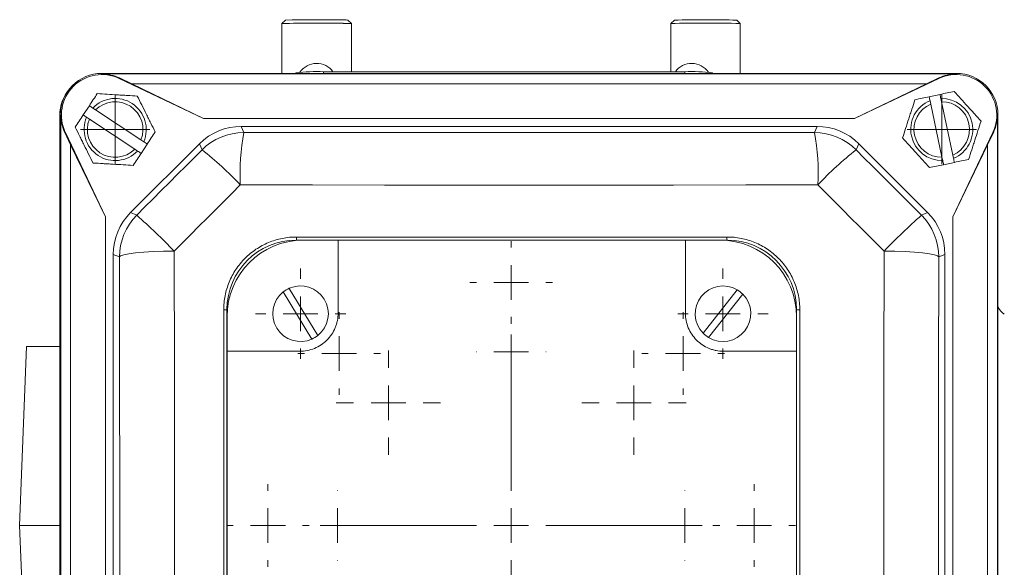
# Model space of a CAD drawing. Header units: millimetres. Extents: x 130 to 821, y 51 to 865.
# Tile 7 of 22: x 175 to 317, y 172 to 251. Entities that reach past the tile are written whole.
import ezdxf

# ---------------------------------------------------------------- set-up
doc = ezdxf.new("R2010")
doc.units = ezdxf.units.MM

# ---------------------------------------------------------------- blocks, each defined once
blk = doc.blocks.new('SW_CENTERMARKSYMBOL_8')
at = {"color": 0, "linetype": 'Continuous', "lineweight": 0}
for p, q in [((0, 5), (0, 7.5)), ((0, 0), (0, 2.5)), ((-5, 0), (-7.5, 0)), ((0, 0), (-2.5, 0)), ((0, 0), (0, -2.5)), ((0, 0), (2.5, 0)), ((5, 0), (7.5, 0)), ((0, -5), (0, -7.5))]:
    blk.add_line(p, q, dxfattribs=at)
blk = doc.blocks.new('SW_CENTERMARKSYMBOL_9')
at = {"color": 0, "linetype": 'Continuous', "lineweight": 0}
for p, q in [((0, 5), (0, 7.5)), ((0, 0), (0, 2.5)), ((-5, 0), (-7.5, 0)), ((0, 0), (-2.5, 0)), ((0, 0), (0, -2.5)), ((0, 0), (2.5, 0)), ((5, 0), (7.5, 0)), ((0, -5), (0, -7.5))]:
    blk.add_line(p, q, dxfattribs=at)
blk = doc.blocks.new('SW_CENTERMARKSYMBOL_10')
at = {"color": 0, "linetype": 'Continuous', "lineweight": 0}
for p, q in [((0, 5), (0, 23.5)), ((0, 0), (0, 2.5)), ((-5, 0), (-23.5, 0)), ((0, 0), (-2.5, 0)), ((0, 0), (0, -2.5)), ((0, 0), (2.5, 0)), ((5, 0), (23.5, 0)), ((0, -5), (0, -23.5))]:
    blk.add_line(p, q, dxfattribs=at)
blk = doc.blocks.new('SW_CENTERMARKSYMBOL_13')
at = {"color": 0, "linetype": 'Continuous', "lineweight": 0}
for p, q in [((0, 5), (0, 6.5)), ((0, 0), (0, 2.5)), ((-5, 0), (-6.5, 0)), ((0, 0), (-2.5, 0)), ((0, 0), (0, -2.5)), ((0, 0), (2.5, 0)), ((5, 0), (6.5, 0)), ((0, -5), (0, -6.5))]:
    blk.add_line(p, q, dxfattribs=at)
blk = doc.blocks.new('SW_CENTERMARKSYMBOL_14')
at = {"color": 0, "linetype": 'Continuous', "lineweight": 0}
for p, q in [((0, 5), (0, 6.5)), ((0, 0), (0, 2.5)), ((-5, 0), (-6.5, 0)), ((0, 0), (-2.5, 0)), ((0, 0), (0, -2.5)), ((0, 0), (2.5, 0)), ((5, 0), (6.5, 0)), ((0, -5), (0, -6.5))]:
    blk.add_line(p, q, dxfattribs=at)
blk = doc.blocks.new('SW_CENTERMARKSYMBOL_17')
at = {"color": 0, "linetype": 'Continuous', "lineweight": 0}
for p, q in [((0, 5), (0, 5.95)), ((0, 0), (0, 2.5)), ((-5, 0), (-5.95, 0)), ((0, 0), (-2.5, 0)), ((0, 0), (0, -2.5)), ((0, 0), (2.5, 0)), ((5, 0), (5.95, 0)), ((0, -5), (0, -5.95))]:
    blk.add_line(p, q, dxfattribs=at)
blk = doc.blocks.new('SW_CENTERMARKSYMBOL_18')
at = {"color": 0, "linetype": 'Continuous', "lineweight": 0}
for p, q in [((0, 5), (0, 5.05)), ((0, 0), (0, 2.5)), ((-5, 0), (-5.05, 0)), ((0, 0), (-2.5, 0)), ((0, 0), (0, -2.5)), ((0, 0), (2.5, 0)), ((5, 0), (5.05, 0)), ((0, -5), (0, -5.05))]:
    blk.add_line(p, q, dxfattribs=at)
blk = doc.blocks.new('SW_CENTERMARKSYMBOL_19')
at = {"color": 0, "linetype": 'Continuous', "lineweight": 0}
for p, q in [((0, 5), (0, 5.95)), ((0, 0), (0, 2.5)), ((-5, 0), (-5.95, 0)), ((0, 0), (-2.5, 0)), ((0, 0), (0, -2.5)), ((0, 0), (2.5, 0)), ((5, 0), (5.95, 0)), ((0, -5), (0, -5.95))]:
    blk.add_line(p, q, dxfattribs=at)
blk = doc.blocks.new('SW_CENTERMARKSYMBOL_20')
at = {"color": 0, "linetype": 'Continuous', "lineweight": 0}
for p, q in [((0, 5), (0, 5.95)), ((0, 0), (0, 2.5)), ((-5, 0), (-5.95, 0)), ((0, 0), (-2.5, 0)), ((0, 0), (0, -2.5)), ((0, 0), (2.5, 0)), ((5, 0), (5.95, 0)), ((0, -5), (0, -5.95))]:
    blk.add_line(p, q, dxfattribs=at)
blk = doc.blocks.new('SW_CENTERMARKSYMBOL_21')
at = {"color": 0, "linetype": 'Continuous', "lineweight": 0}
for p, q in [((0, 5), (0, 5.05)), ((0, 0), (0, 2.5)), ((-5, 0), (-5.05, 0)), ((0, 0), (-2.5, 0)), ((0, 0), (0, -2.5)), ((0, 0), (2.5, 0)), ((5, 0), (5.05, 0)), ((0, -5), (0, -5.05))]:
    blk.add_line(p, q, dxfattribs=at)
blk = doc.blocks.new('SW_CENTERMARKSYMBOL_22')
at = {"color": 0, "linetype": 'Continuous', "lineweight": 0}
for p, q in [((0, 5), (0, 5.95)), ((0, 0), (0, 2.5)), ((-5, 0), (-5.95, 0)), ((0, 0), (-2.5, 0)), ((0, 0), (0, -2.5)), ((0, 0), (2.5, 0)), ((5, 0), (5.95, 0)), ((0, -5), (0, -5.95))]:
    blk.add_line(p, q, dxfattribs=at)
blk = doc.blocks.new('SW_CENTERMARKSYMBOL_23')
at = {"color": 0, "linetype": 'Continuous', "lineweight": 0}
for p, q in [((0, 5), (0, 5.95)), ((0, 0), (0, 2.5)), ((-5, 0), (-5.95, 0)), ((0, 0), (-2.5, 0)), ((0, 0), (0, -2.5)), ((0, 0), (2.5, 0)), ((5, 0), (5.95, 0)), ((0, -5), (0, -5.95))]:
    blk.add_line(p, q, dxfattribs=at)
blk = doc.blocks.new('SW_CENTERMARKSYMBOL_24')
at = {"color": 0, "linetype": 'Continuous', "lineweight": 0}
for p, q in [((0, 5), (0, 5.05)), ((0, 0), (0, 2.5)), ((-5, 0), (-5.05, 0)), ((0, 0), (-2.5, 0)), ((0, 0), (0, -2.5)), ((0, 0), (2.5, 0)), ((5, 0), (5.05, 0)), ((0, -5), (0, -5.05))]:
    blk.add_line(p, q, dxfattribs=at)
blk = doc.blocks.new('SW_CENTERMARKSYMBOL_30')
at = {"color": 0, "linetype": 'Continuous', "lineweight": 0}
for p, q in [((0, 2.5), (0, 5)), ((0, 0), (0, 2.5)), ((-2.5, 0), (-5, 0)), ((0, 0), (-2.5, 0)), ((0, 0), (0, -2.5)), ((0, 0), (2.5, 0)), ((2.5, 0), (5, 0)), ((0, -2.5), (0, -5))]:
    blk.add_line(p, q, dxfattribs=at)
blk = doc.blocks.new('SW_CENTERMARKSYMBOL_33')
at = {"color": 0, "linetype": 'Continuous', "lineweight": 0}
for p, q in [((0, 2.5), (0, 5)), ((0, 0), (0, 2.5)), ((-2.5, 0), (-5, 0)), ((0, 0), (-2.5, 0)), ((0, 0), (0, -2.5)), ((0, 0), (2.5, 0)), ((2.5, 0), (5, 0)), ((0, -2.5), (0, -5))]:
    blk.add_line(p, q, dxfattribs=at)

msp = doc.modelspace()

# ---------------------------------------------------------------- linework, layer by layer
at = {"color": 7, "linetype": 'Continuous', "lineweight": 15}
for p, q in [((213.71, 250.98), (213.21, 250.48)), ((223.21, 250.48), (222.71, 250.98)), ((269.71, 250.98), (269.21, 250.48)), ((279.21, 250.48), (278.71, 250.98)), ((213.21, 250.48), (213.21, 243.31)), ((223.21, 243.54), (223.21, 250.48)), ((269.21, 250.48), (269.21, 243.54)), ((279.21, 243.31), (279.21, 250.48)), ((187.3, 243.23), (187.3, 243.31)), ((310.3, 243.31), (187.3, 243.31)), ((187.3, 243.31), (310.3, 243.31)), ((187.3, 243.23), (310.3, 243.23)), ((189.8, 242.58), (189.84, 242.66)), ((189.8, 242.58), (201.94, 236.81)), ((191.61, 241.81), (189.84, 242.66)), ((215.21, 243.31), (215.21, 243.4)), ((271.21, 243.54), (219.21, 243.54)), ((275.21, 243.31), (275.21, 243.4)), ((295.66, 236.81), (307.8, 242.58)), ((307.77, 242.66), (305.99, 241.81)), ((307.8, 242.58), (307.77, 242.66)), ((310.3, 243.23), (310.3, 243.31)), ((201.94, 236.81), (191.61, 241.81)), ((191.61, 241.81), (305.99, 241.81)), ((305.99, 241.81), (295.66, 236.81)), ((306.39, 239.95), (307.96, 240.28)), ((308.18, 239.23), (308.08, 239.7)), ((184.6, 237.32), (185.49, 238.65)), ((186.39, 238.06), (185.98, 238.32)), ((306.52, 239.37), (306.62, 238.9)), ((306.62, 238.9), (308.24, 231.23)), ((309.81, 231.56), (308.18, 239.23)), ((181.22, 237.23), (181.22, 150.79)), ((181.39, 237.31), (181.3, 237.31)), ((181.3, 237.31), (181.3, 59.31)), ((181.3, 59.31), (181.3, 237.31)), ((181.39, 59.31), (181.39, 237.31)), ((185.1, 236.99), (185.5, 236.72)), ((192.92, 233.73), (186.39, 238.06)), ((201.94, 236.81), (295.66, 236.81)), ((316.21, 237.31), (316.3, 237.31)), ((316.21, 237.31), (316.21, 59.31)), ((316.3, 59.31), (316.3, 237.31)), ((316.3, 237.31), (316.3, 59.31)), ((185.5, 236.72), (192.04, 232.4)), ((207.36, 235.68), (207.72, 234.8)), ((290.25, 235.68), (207.36, 235.68)), ((289.88, 234.8), (290.25, 235.68)), ((182.04, 234.82), (181.96, 234.78)), ((181.96, 234.78), (182.8, 233.01)), ((187.8, 222.68), (182.04, 234.82)), ((315.56, 234.82), (309.8, 222.68)), ((314.8, 233.01), (315.64, 234.78)), ((315.56, 234.82), (315.64, 234.78)), ((182.8, 233.01), (187.8, 222.68)), ((182.8, 63.62), (182.8, 233.01)), ((201.35, 233.19), (191.42, 223.27)), ((193.33, 233.47), (192.92, 233.73)), ((193.83, 233.14), (192.94, 231.8)), ((201.71, 232.31), (201.35, 233.19)), ((296.26, 233.19), (295.89, 232.31)), ((306.18, 223.27), (296.26, 233.19)), ((309.8, 222.68), (314.8, 233.01)), ((314.8, 233.01), (314.8, 63.62)), ((192.04, 232.4), (192.44, 232.13)), ((308.24, 231.23), (308.34, 230.75)), ((309.91, 231.09), (309.81, 231.56)), ((310.03, 230.5), (308.47, 230.17)), ((187.8, 73.95), (187.8, 222.68)), ((191.42, 223.27), (192.32, 222.9)), ((305.29, 222.9), (306.18, 223.27)), ((309.8, 222.68), (309.8, 73.95)), ((215.33, 219.76), (277.28, 219.76)), ((277.3, 219.31), (215.3, 219.31)), ((216.3, 219.3), (221.3, 219.3)), ((221.3, 219.3), (221.3, 208.81)), ((221.3, 219.3), (271.3, 219.3)), ((271.3, 208.81), (271.3, 219.3)), ((271.3, 219.3), (276.3, 219.3)), ((188.94, 217.26), (188.94, 79.37)), ((189.83, 216.89), (188.94, 217.26)), ((308.67, 217.26), (307.78, 216.89)), ((308.67, 79.37), (308.67, 217.26)), ((217.53, 205.07), (213.41, 211.85)), ((214.27, 212.37), (218.38, 205.59)), ((273.86, 205.91), (278.77, 212.15)), ((279.56, 211.53), (274.64, 205.29)), ((204.83, 147.32), (204.83, 209.27)), ((205.3, 209.31), (205.3, 147.31)), ((287.3, 147.31), (287.3, 209.31)), ((287.77, 209.27), (287.77, 147.32)), ((205.31, 203.31), (205.31, 208.31)), ((287.29, 208.31), (287.29, 203.31)), ((176.46, 203.98), (175.46, 178.23)), ((176.46, 203.98), (181.22, 203.98)), ((205.31, 153.31), (205.31, 203.31)), ((215.8, 203.31), (205.31, 203.31)), ((287.29, 203.31), (276.8, 203.31)), ((287.29, 203.31), (287.29, 153.31)), ((175.46, 178.23), (176.46, 152.48)), ((175.46, 178.23), (181.22, 178.23))]:
    msp.add_line(p, q, dxfattribs=at)
at = {"color": 8, "linetype": 'Continuous', "lineweight": 15}
for p, q in [((219.21, 243.31), (219.21, 243.54)), ((271.21, 243.31), (271.21, 243.54))]:
    msp.add_line(p, q, dxfattribs=at)
at = {"color": 7, "linetype": 'Continuous', "lineweight": 15, "flags": 128}
for points in [[(207.72, 234.8), (217.98, 234.79), (228.25, 234.78), (238.53, 234.78), (248.8, 234.78), (259.08, 234.78), (269.35, 234.78), (279.62, 234.79), (289.88, 234.8)], [(192.32, 222.9), (193.49, 224.08), (194.67, 225.25), (195.84, 226.43), (197.02, 227.6), (198.19, 228.78), (199.36, 229.95), (200.54, 231.13), (201.71, 232.31)], [(295.89, 232.31), (297.06, 231.13), (298.24, 229.95), (299.41, 228.78), (300.59, 227.6), (301.76, 226.43), (302.94, 225.25), (304.11, 224.08), (305.29, 222.9)], [(207.22, 227.25), (206.03, 226.06), (204.84, 224.87), (203.65, 223.68), (202.46, 222.49), (201.27, 221.3), (200.08, 220.11), (198.89, 218.92), (197.7, 217.73)], [(290.38, 227.25), (280, 227.25), (269.6, 227.24), (259.2, 227.24), (248.8, 227.24), (238.4, 227.24), (228, 227.24), (217.61, 227.25), (207.22, 227.25)], [(299.9, 217.73), (298.71, 218.92), (297.52, 220.11), (296.33, 221.3), (295.14, 222.49), (293.95, 223.68), (292.76, 224.87), (291.57, 226.06), (290.38, 227.25)], [(197.7, 217.73), (196.15, 217.71), (194.67, 217.65), (193.32, 217.57), (192.14, 217.46), (191.17, 217.34), (190.45, 217.2), (189.99, 217.05), (189.83, 216.89)], [(189.83, 79.74), (189.85, 96.85), (189.86, 113.98), (189.87, 131.14), (189.87, 148.31), (189.87, 165.49), (189.86, 182.65), (189.85, 199.78), (189.83, 216.89)], [(197.7, 217.73), (197.73, 200.42), (197.74, 183.07), (197.75, 165.7), (197.75, 148.31), (197.75, 130.93), (197.74, 113.56), (197.73, 96.21), (197.7, 78.9)], [(299.9, 78.9), (299.88, 96.21), (299.86, 113.56), (299.85, 130.93), (299.85, 148.31), (299.85, 165.7), (299.86, 183.07), (299.88, 200.42), (299.9, 217.73)], [(307.78, 216.89), (307.61, 217.05), (307.16, 217.2), (306.43, 217.34), (305.46, 217.46), (304.28, 217.57), (302.93, 217.65), (301.45, 217.71), (299.9, 217.73)], [(307.78, 216.89), (307.76, 199.78), (307.74, 182.65), (307.73, 165.49), (307.73, 148.31), (307.73, 131.14), (307.74, 113.98), (307.76, 96.85), (307.78, 79.74)]]:
    msp.add_lwpolyline(points, dxfattribs=at)
at = {"color": 7, "linetype": 'Continuous', "lineweight": 15}
for centre, radius, start, end in [((218.44, 12.24), 238.79, 89.227, 91.1329), ((221.89, 238.61), 12.4, 86.2054, 91.0905), ((274.21, 51.48), 199.55, 88.7079, 91.2921), ((218.45, -7.05), 257.59, 89.2008, 91.164), ((222.29, 236.29), 14.22, 86.2627, 90.9965), ((274.21, 46.66), 203.89, 88.5948, 91.4052), ((218.21, 241.87), 2.88, 35.2433, 146.3462), ((272.21, 241.87), 2.88, 33.6538, 144.7567), ((187.3, 237.31), 6, 90, 180), ((187.3, 237.31), 6, 90, 180), ((187.3, 237.31), 5.83, 64.6063, 205.3937), ((187.3, 237.31), 5.91, 64.6063, 90), ((218.22, 214.78), 28.78, 88.0109, 95.9867), ((272.21, 214.78), 28.78, 84.0133, 91.9891), ((310.3, 237.31), 5.91, 90, 115.3937), ((310.3, 237.31), 5.83, 334.6063, 115.3937), ((310.3, 237.31), 6, 0, 90), ((310.3, 237.31), 6, 0, 90), ((187.21, 237.23), 5.99, 139.2811, 180), ((189.21, 235.23), 4.47, 336.8183, 136.2194), ((308.21, 235.23), 4.47, 292.2653, 91.6664), ((189.21, 235.23), 4, 338.0558, 134.9819), ((308.21, 235.23), 4.47, 112.2653, 271.6664), ((308.21, 235.23), 4, 113.5028, 270.4289), ((308.21, 235.23), 4, 293.5028, 90.4289), ((187.3, 237.31), 5.91, 180, 205.3937), ((189.21, 235.23), 4.47, 156.8183, 316.2194), ((310.3, 237.31), 5.91, 334.6063, 0), ((189.21, 235.23), 4, 158.0558, 314.9819), ((207.72, 226.29), 8.5, 90.0044, 134.9956), ((238.83, 228.93), 31.65, 169.3123, 183.0259), ((258.78, 228.93), 31.65, 356.9741, 10.6877), ((289.88, 226.29), 8.5, 45.0044, 89.9956), ((171.65, 194.02), 48.68, 43.0597, 51.8615), ((325.95, 194.02), 48.68, 128.1385, 136.9403), ((198.33, 216.89), 8.5, 135.0044, 179.9956), ((126.67, 149.03), 98.82, 44.0425, 48.3723), ((370.93, 149.03), 98.82, 131.6277, 135.9575), ((299.28, 216.89), 8.5, 0.0044, 44.9956), ((213.06, 219.66), 2.27, 351.2626, 2.6402), ((279.94, 219.66), 2.66, 177.7462, 187.4424), ((215.3, 209.31), 10, 90, 180), ((216.3, 208.31), 10.99, 90, 180), ((276.3, 208.31), 10.99, 0, 90), ((277.3, 209.31), 10, 0, 90), ((215.9, 208.72), 4, 308.419, 114.0575), ((276.71, 208.72), 4, 58.9155, 224.5539), ((215.9, 208.72), 4, 128.419, 294.0575), ((215.9, 208.72), 4, 114.0575, 128.419), ((276.71, 208.72), 4, 238.9155, 44.5539), ((276.71, 208.72), 4, 44.5539, 58.9155), ((204.94, 210.62), 1.35, 265.2743, 285.3427), ((287.66, 210.63), 1.36, 254.7264, 274.7364), ((215.9, 208.72), 4, 294.0575, 308.419), ((276.71, 208.72), 4, 224.5539, 238.9155)]:
    msp.add_arc(centre, radius, start, end, dxfattribs=at)
for centre, major_axis, ratio, start_param, end_param in [((207.36, 227.18), (-3.25, 7.85), 0.999894, 5.890524, 6.675847), ((290.25, 227.18), (3.25, 7.85), 0.999894, 5.890524, 6.675847), ((197.44, 217.26), (-7.85, 3.25), 0.999894, 5.890524, 6.675847), ((300.17, 217.26), (7.85, 3.25), 0.999894, 5.890524, 6.675847), ((318.2, 210.41), (1.42, 1.42), 0.998783, 2.670647, 3.409685)]:
    msp.add_ellipse(centre, major_axis=major_axis, ratio=ratio, start_param=start_param, end_param=end_param, dxfattribs=at)
for points, knots in [([(186.64, 240.39), (186.45, 240.11), (186.26, 239.82), (185.87, 239.24), (185.68, 238.95), (185.49, 238.65)], [0, 0, 0, 0, 0.5, 0.5, 1, 1, 1, 1]), ([(186.64, 240.39), (187.58, 240.34), (188.53, 240.28), (189.76, 240.2), (190, 240.19), (190.49, 240.16), (190.73, 240.14), (191.45, 240.1), (191.93, 240.07), (192.4, 240.04)], [0, 0, 0, 0, 0.5, 0.5, 0.625, 0.625, 0.75, 0.75, 1, 1, 1, 1]), ([(192.4, 240.04), (192.82, 239.2), (193.25, 238.34), (193.8, 237.25), (193.91, 237.02), (194.12, 236.59), (194.23, 236.37), (194.55, 235.72), (194.77, 235.3), (194.98, 234.88)], [0, 0, 0, 0, 0.5, 0.5, 0.625, 0.625, 0.75, 0.75, 1, 1, 1, 1]), ([(304.35, 239.52), (304.69, 239.59), (305.03, 239.66), (305.71, 239.81), (306.05, 239.88), (306.39, 239.95)], [0, 0, 0, 0, 0.5, 0.5, 1, 1, 1, 1]), ([(310, 240.72), (310.63, 240.02), (311.27, 239.3), (312.09, 238.39), (312.26, 238.21), (312.58, 237.85), (312.75, 237.67), (313.23, 237.13), (313.55, 236.78), (313.86, 236.42)], [0, 0, 0, 0, 0.5, 0.5, 0.625, 0.625, 0.75, 0.75, 1, 1, 1, 1]), ([(302.57, 234.03), (302.86, 234.93), (303.15, 235.84), (303.53, 237), (303.61, 237.24), (303.76, 237.7), (303.84, 237.93), (304.06, 238.62), (304.21, 239.07), (304.35, 239.52)], [0, 0, 0, 0, 0.5, 0.5, 0.625, 0.625, 0.75, 0.75, 1, 1, 1, 1]), ([(186.03, 230.41), (185.61, 231.26), (185.18, 232.11), (184.63, 233.21), (184.52, 233.43), (184.31, 233.87), (184.2, 234.08), (183.87, 234.73), (183.66, 235.16), (183.45, 235.58)], [0, 0, 0, 0, 0.5, 0.5, 0.625, 0.625, 0.75, 0.75, 1, 1, 1, 1]), ([(313.86, 236.42), (313.57, 235.53), (313.27, 234.62), (312.89, 233.45), (312.82, 233.22), (312.67, 232.75), (312.59, 232.52), (312.37, 231.84), (312.22, 231.38), (312.07, 230.93)], [0, 0, 0, 0, 0.5, 0.5, 0.625, 0.625, 0.75, 0.75, 1, 1, 1, 1]), ([(194.98, 234.88), (194.79, 234.59), (194.6, 234.3), (194.21, 233.72), (194.02, 233.43), (193.83, 233.14)], [0, 0, 0, 0, 0.5, 0.5, 1, 1, 1, 1]), ([(306.43, 229.74), (305.8, 230.44), (305.16, 231.15), (304.34, 232.06), (304.17, 232.25), (303.84, 232.61), (303.68, 232.79), (303.2, 233.33), (302.88, 233.68), (302.57, 234.03)], [0, 0, 0, 0, 0.5, 0.5, 0.625, 0.625, 0.75, 0.75, 1, 1, 1, 1]), ([(191.79, 230.06), (190.85, 230.12), (189.9, 230.18), (188.67, 230.25), (188.42, 230.27), (187.94, 230.3), (187.7, 230.31), (186.98, 230.35), (186.5, 230.38), (186.03, 230.41)], [0, 0, 0, 0, 0.5, 0.5, 0.625, 0.625, 0.75, 0.75, 1, 1, 1, 1]), ([(306.43, 229.74), (306.76, 229.81), (307.1, 229.88), (307.78, 230.02), (308.12, 230.1), (308.47, 230.17)], [0, 0, 0, 0, 0.5, 0.5, 1, 1, 1, 1]), ([(204.83, 209.27), (204.83, 209.96), (204.9, 210.64), (205.1, 211.65), (205.18, 211.98), (205.38, 212.64), (205.5, 212.96), (205.89, 213.91), (206.21, 214.52), (206.78, 215.37), (206.99, 215.65), (207.43, 216.19), (207.66, 216.44), (208.38, 217.17), (208.91, 217.6), (209.77, 218.18), (210.07, 218.36), (210.67, 218.68), (211.29, 218.98), (211.94, 219.21), (212.59, 219.41), (212.93, 219.49), (213.95, 219.7), (214.63, 219.76), (215.33, 219.76)], [0, 0, 0, 0, 0.125, 0.125, 0.1875, 0.1875, 0.25, 0.25, 0.375, 0.375, 0.4375, 0.4375, 0.5, 0.5, 0.625, 0.625, 0.6875, 0.6875, 0.75, 0.8125, 0.8125, 0.875, 0.875, 1, 1, 1, 1]), ([(277.28, 219.76), (277.97, 219.76), (278.66, 219.7), (279.66, 219.5), (279.99, 219.41), (280.65, 219.21), (280.98, 219.1), (281.94, 218.7), (282.54, 218.38), (283.39, 217.81), (283.67, 217.6), (284.21, 217.16), (284.46, 216.93), (285.19, 216.2), (285.62, 215.68), (286.2, 214.81), (286.37, 214.52), (286.7, 213.91), (286.99, 213.29), (287.22, 212.65), (287.42, 212), (287.5, 211.66), (287.71, 210.65), (287.77, 209.96), (287.77, 209.27)], [0, 0, 0, 0, 0.125, 0.125, 0.1875, 0.1875, 0.25, 0.25, 0.375, 0.375, 0.4375, 0.4375, 0.5, 0.5, 0.625, 0.625, 0.6875, 0.6875, 0.75, 0.8125, 0.8125, 0.875, 0.875, 1, 1, 1, 1]), ([(221.3, 208.81), (221.3, 208.45), (221.27, 208.1), (221.16, 207.57), (221.12, 207.4), (221.01, 207.05), (220.95, 206.88), (220.75, 206.38), (220.58, 206.06), (220.18, 205.46), (219.95, 205.18), (219.44, 204.67), (219.16, 204.44), (218.56, 204.04), (218.24, 203.87), (217.58, 203.6), (217.23, 203.49), (216.52, 203.35), (216.16, 203.31), (215.8, 203.31)], [0, 0, 0, 0, 0.125, 0.125, 0.1875, 0.1875, 0.25, 0.25, 0.375, 0.375, 0.5, 0.5, 0.625, 0.625, 0.75, 0.75, 0.875, 0.875, 1, 1, 1, 1]), ([(276.8, 203.31), (276.44, 203.31), (276.08, 203.35), (275.56, 203.45), (275.38, 203.5), (275.04, 203.6), (274.87, 203.66), (274.37, 203.87), (274.05, 204.04), (273.45, 204.44), (273.17, 204.67), (272.66, 205.18), (272.43, 205.46), (272.03, 206.06), (271.86, 206.38), (271.58, 207.04), (271.48, 207.39), (271.34, 208.09), (271.3, 208.45), (271.3, 208.81)], [0, 0, 0, 0, 0.125, 0.125, 0.1875, 0.1875, 0.25, 0.25, 0.375, 0.375, 0.5, 0.5, 0.625, 0.625, 0.75, 0.75, 0.875, 0.875, 1, 1, 1, 1])]:
    msp.add_open_spline(points, degree=3, knots=knots, dxfattribs=at)
for points in [[(306.39, 239.95), (306.44, 239.76), (306.48, 239.56), (306.52, 239.37)], [(307.96, 240.28), (308.66, 240.43), (309.34, 240.58), (310, 240.72)], [(308.08, 239.7), (308.04, 239.89), (308, 240.09), (307.96, 240.28)], [(185.98, 238.32), (185.82, 238.43), (185.65, 238.54), (185.49, 238.65)], [(184.6, 237.32), (184.21, 236.72), (183.83, 236.14), (183.45, 235.58)], [(184.6, 237.32), (184.77, 237.21), (184.93, 237.1), (185.1, 236.99)], [(193.83, 233.14), (193.66, 233.25), (193.49, 233.36), (193.33, 233.47)], [(192.94, 231.8), (192.55, 231.21), (192.17, 230.63), (191.79, 230.06)], [(192.44, 232.13), (192.61, 232.02), (192.78, 231.91), (192.94, 231.8)], [(310.03, 230.5), (309.99, 230.7), (309.95, 230.89), (309.91, 231.09)], [(308.34, 230.75), (308.39, 230.56), (308.43, 230.37), (308.47, 230.17)], [(310.03, 230.5), (310.73, 230.65), (311.41, 230.79), (312.07, 230.93)]]:
    msp.add_open_spline(points, degree=3, dxfattribs=at)

# ---------------------------------------------------------------- block references
at = {"color": 7, "linetype": 'Continuous', "lineweight": 0}
for name, p in [('SW_CENTERMARKSYMBOL_33', (189.21, 235.23)), ('SW_CENTERMARKSYMBOL_30', (308.21, 235.23)), ('SW_CENTERMARKSYMBOL_20', (246.21, 213.23)), ('SW_CENTERMARKSYMBOL_13', (215.9, 208.72)), ('SW_CENTERMARKSYMBOL_14', (276.71, 208.72)), ('SW_CENTERMARKSYMBOL_19', (221.47, 202.98)), ('SW_CENTERMARKSYMBOL_22', (270.96, 202.98)), ('SW_CENTERMARKSYMBOL_21', (246.21, 203.23)), ('SW_CENTERMARKSYMBOL_8', (228.54, 195.91)), ('SW_CENTERMARKSYMBOL_9', (263.89, 195.91)), ('SW_CENTERMARKSYMBOL_10', (246.21, 178.23)), ('SW_CENTERMARKSYMBOL_17', (211.21, 178.23)), ('SW_CENTERMARKSYMBOL_18', (221.21, 178.23)), ('SW_CENTERMARKSYMBOL_24', (271.21, 178.23)), ('SW_CENTERMARKSYMBOL_23', (281.21, 178.23))]:
    msp.add_blockref(name, p, dxfattribs=at)

doc.saveas('drawing.dxf')
